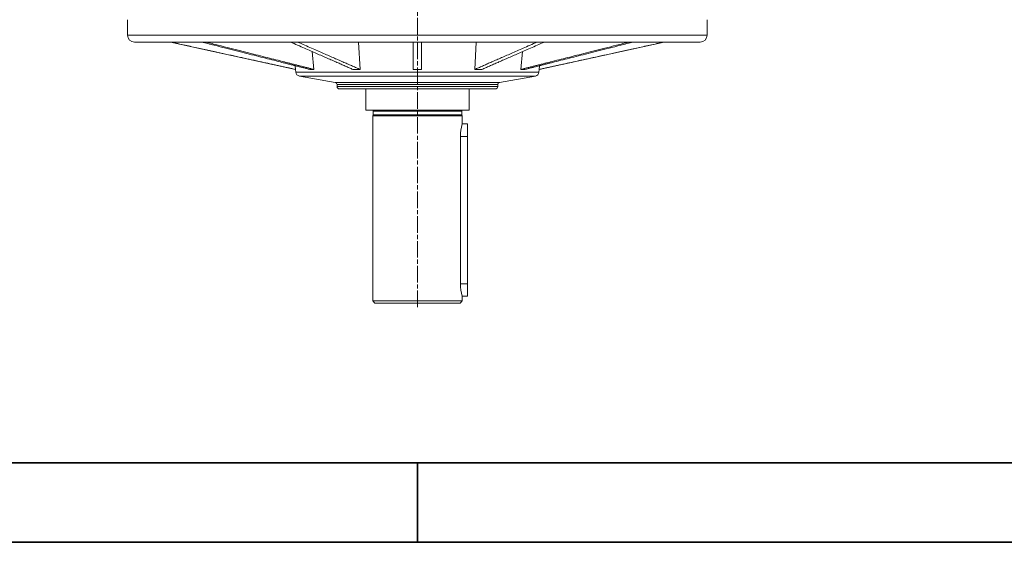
# Model space of a CAD drawing. Header units: millimetres. Extents: x -2784 to 2012, y -1738 to 1577.
# Tile 11 of 25: x -705 to 10, y -1738 to -1358. Entities that reach past the tile are written whole.
import ezdxf

# ---------------------------------------------------------------- set-up
doc = ezdxf.new("R2010")
doc.units = ezdxf.units.MM
for name, pattern in [('AM_ISO02W050', [7.5, 6, -1.5]), ('AM_ISO02W050x2', [3.75, 3, -0.75]), ('AM_ISO08W050', [18, 12, -1.5, 3, -1.5])]:
    doc.linetypes.add(name, pattern=pattern)
for name, color, linetype, lineweight in [('AM_3', 6, 'AM_ISO02W050', 13), ('AM_6', 2, 'Continuous', 35), ('AM_7', 4, 'AM_ISO08W050', 13), ('AM_VIS', 7, 'Continuous', 20)]:
    doc.layers.add(name, color=color, linetype=linetype, lineweight=lineweight)

# ---------------------------------------------------------------- blocks, each defined once
blk = doc.blocks.new('YENI CERCEVE A3 (ANTETSİZ)')
at = {"layer": 'AM_6'}
for p, q in [((405, 5), (5, 5)), ((205, 0), (205, 5)), ((410, 0), (0, 0))]:
    blk.add_line(p, q, dxfattribs=at)

msp = doc.modelspace()

# ---------------------------------------------------------------- linework, layer by layer
at = {"layer": 'AM_7'}
msp.add_line((-416.49, -1567), (-416.49, -1319.99), dxfattribs=at)
at = {"layer": 'AM_VIS'}
for p, q in [((-627.02, -1369.5), (-627.02, -1358.28)), ((-205.95, -1369.5), (-205.95, -1358.28)), ((-416.49, -1369.5), (-627.02, -1369.5)), ((-205.95, -1369.5), (-416.49, -1369.5)), ((-416.49, -1374.5), (-622.02, -1374.5)), ((-505.06, -1394.37), (-595.79, -1374.5)), ((-459.27, -1374.5), (-458.15, -1394.37)), ((-419.49, -1374.5), (-419.49, -1394.37)), ((-210.95, -1374.5), (-416.49, -1374.5)), ((-413.49, -1374.5), (-413.49, -1394.37)), ((-374.82, -1394.37), (-373.71, -1374.5)), ((-327.91, -1394.37), (-237.18, -1374.5)), ((-492.91, -1381.43), (-491.65, -1394.37)), ((-341.32, -1394.37), (-340.06, -1381.43)), ((-505.32, -1391.68), (-505.01, -1394.37)), ((-504.83, -1396.45), (-505.06, -1394.37)), ((-505.01, -1394.37), (-505.06, -1394.37)), ((-491.65, -1394.37), (-494.65, -1394.37)), ((-458.15, -1394.37), (-463.35, -1394.37)), ((-413.49, -1394.37), (-419.49, -1394.37)), ((-369.63, -1394.37), (-374.82, -1394.37)), ((-338.32, -1394.37), (-341.32, -1394.37)), ((-328.14, -1396.45), (-327.91, -1394.37)), ((-327.96, -1394.37), (-327.66, -1391.68)), ((-327.91, -1394.37), (-327.96, -1394.37)), ((-416.49, -1396.45), (-504.83, -1396.45)), ((-476.26, -1403.76), (-502.2, -1399.25)), ((-416.49, -1399.25), (-502.2, -1399.25)), ((-328.14, -1396.45), (-416.49, -1396.45)), ((-330.78, -1399.25), (-416.49, -1399.25)), ((-356.72, -1403.76), (-330.78, -1399.25)), ((-416.49, -1403.76), (-476.26, -1403.76)), ((-474.85, -1406.8), (-474.85, -1405.44)), ((-416.49, -1405.44), (-474.85, -1405.44)), ((-416.49, -1406.8), (-474.85, -1406.8)), ((-416.49, -1408.5), (-473.15, -1408.5)), ((-453.99, -1424), (-453.99, -1408.5)), ((-356.72, -1403.76), (-416.49, -1403.76)), ((-358.12, -1405.44), (-416.49, -1405.44)), ((-358.12, -1406.8), (-416.49, -1406.8)), ((-359.82, -1408.5), (-416.49, -1408.5)), ((-378.99, -1424), (-378.99, -1408.5)), ((-358.12, -1406.8), (-358.12, -1405.44)), ((-416.49, -1424), (-453.99, -1424)), ((-448.69, -1427.32), (-448.99, -1428)), ((-448.99, -1562.5), (-448.99, -1428)), ((-416.49, -1428), (-448.99, -1428)), ((-448.69, -1427.32), (-448.69, -1424.6)), ((-416.49, -1424.6), (-448.69, -1424.6)), ((-416.49, -1427.32), (-448.69, -1427.32)), ((-378.99, -1424), (-416.49, -1424)), ((-384.29, -1424.6), (-416.49, -1424.6)), ((-384.29, -1427.32), (-416.49, -1427.32)), ((-383.99, -1428), (-416.49, -1428)), ((-384.29, -1427.32), (-384.29, -1424.6)), ((-384.29, -1427.32), (-383.99, -1428)), ((-383.99, -1434), (-383.99, -1428)), ((-383.99, -1434), (-379.99, -1434)), ((-379.99, -1434), (-379.99, -1443)), ((-385.26, -1550), (-385.26, -1443)), ((-385.26, -1443), (-379.99, -1443)), ((-379.99, -1550), (-379.99, -1443)), ((-385.26, -1550), (-379.99, -1550)), ((-379.99, -1550), (-379.99, -1559)), ((-383.99, -1559), (-379.99, -1559)), ((-383.99, -1562.5), (-383.99, -1559)), ((-447.49, -1564), (-448.99, -1562.5)), ((-416.49, -1562.5), (-448.99, -1562.5)), ((-416.49, -1564), (-447.49, -1564)), ((-383.99, -1562.5), (-416.49, -1562.5)), ((-385.49, -1564), (-416.49, -1564)), ((-385.49, -1564), (-383.99, -1562.5))]:
    msp.add_line(p, q, dxfattribs=at)
for centre, radius, start, end in [((-622.02, -1369.5), 5, 180, 270), ((-210.95, -1369.5), 5, 270, 0), ((-501.65, -1396.1), 3.2, 186.4, 260.13343), ((-331.32, -1396.1), 3.2, 279.86657, 353.6), ((-476.55, -1405.44), 1.7, 0, 80.13343), ((-473.15, -1406.8), 1.7, 180, 270), ((-359.82, -1406.8), 1.7, 270, 0), ((-356.42, -1405.44), 1.7, 99.86657, 180), ((-449.29, -1424.6), 0.6, 0, 90), ((-383.69, -1424.6), 0.6, 90, 180), ((-351.71, -1443.16), 33.55, 164.15575, 179.72442), ((-351.71, -1549.84), 33.55, 180.27558, 195.84425)]:
    msp.add_arc(centre, radius, start, end, dxfattribs=at)
for points, weights in [([(-505.01, -1394.37), (-535.02, -1387.8), (-595.77, -1374.5)], [1, 1.0628531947, 1]), ([(-573.25, -1374.5), (-520.64, -1387.8), (-494.65, -1394.37)], [1, 1.06285319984, 1]), ([(-491.65, -1394.37), (-517.64, -1387.8), (-570.25, -1374.5)], [1, 1.06285320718, 1]), ([(-508.73, -1374.5), (-478.35, -1387.8), (-463.35, -1394.37)], [1, 1.0628531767, 1]), ([(-458.15, -1394.37), (-473.16, -1387.8), (-503.53, -1374.5)], [1, 1.06285318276, 1]), ([(-329.44, -1374.5), (-359.82, -1387.8), (-374.82, -1394.37)], [1, 1.06285317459, 1]), ([(-369.63, -1394.37), (-354.62, -1387.8), (-324.25, -1374.5)], [1, 1.06285318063, 1]), ([(-262.73, -1374.5), (-315.33, -1387.8), (-341.32, -1394.37)], [1, 1.06285317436, 1]), ([(-338.32, -1394.37), (-312.33, -1387.8), (-259.73, -1374.5)], [1, 1.06285318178, 1]), ([(-237.21, -1374.5), (-297.95, -1387.8), (-327.96, -1394.37)], [1, 1.06285319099, 1])]:
    msp.add_rational_spline(points, weights, degree=2, dxfattribs=at)

# ---------------------------------------------------------------- block references
at = {"layer": 'AM_3', "linetype": 'AM_ISO02W050x2', "xscale": 11.55, "yscale": 11.55, "zscale": 11.55}
msp.add_blockref('YENI CERCEVE A3 (ANTETSİZ)', (-2784.24, -1737.7), dxfattribs=at)

doc.saveas('drawing.dxf')
